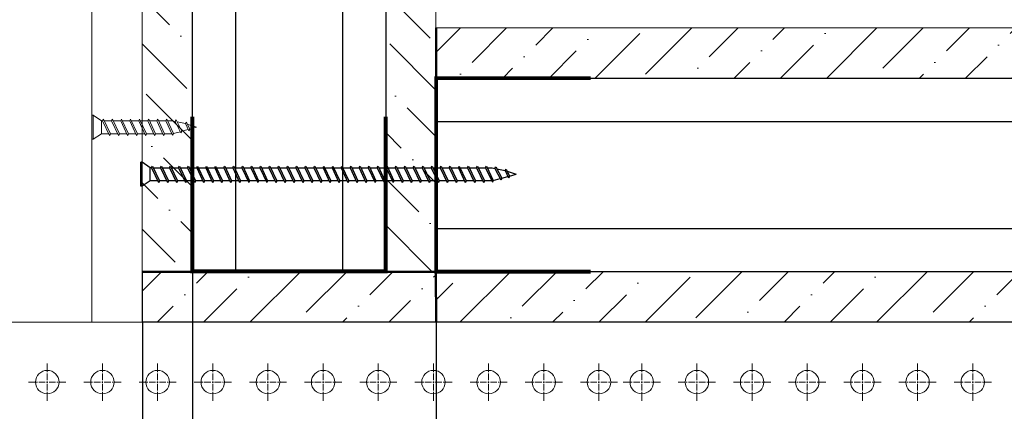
# Model space of a CAD drawing. Header units: millimetres. Extents: x 2030 to 88174, y 1212 to 86021.
# Tile 19 of 26: x 70558 to 75400, y 73316 to 75240. Entities that reach past the tile are written whole.
import ezdxf

# ---------------------------------------------------------------- set-up
doc = ezdxf.new("R2010")
doc.units = ezdxf.units.MM
doc.linetypes.add('CENTER', pattern=[50.8, 31.75, -6.35, 6.35, -6.35])
doc.layers.add('01_Техстронг Плита', color=32, linetype='Continuous', lineweight=9)
doc.layers.add('Расходные материалы', color=252, linetype='Continuous', lineweight=9)
doc.layers.add('Анкеры и саморезы', color=7, linetype='Continuous', lineweight=9, true_color=0x000000)
doc.layers.add('Размеры и выноски', color=7, linetype='Continuous', lineweight=9, true_color=0x000000)
doc.layers.add('профиль', color=7, linetype='Continuous', true_color=0x000000)
doc.styles.add('ISOCPEUR', font='isocpeur.ttf')
doc.dimstyles.new('ISO-25', dxfattribs={"dimtxt": 2.5, "dimasz": 2.5, "dimexe": 1.25, "dimexo": 0.625, "dimtad": 1, "dimtxsty": 'Standard', "dimcen": 2.5, "dimadec": 0, "dimazin": 0, "dimtfac": 1, "dimtmove": 0, "dimatfit": 3, "dimfxl": 1, "dimarcsym": 0})

# ---------------------------------------------------------------- blocks, each defined once
blk = doc.blocks.new('_Oblique')
at = {"color": 0, "linetype": 'ByBlock', "lineweight": -2}
blk.add_line((-0.5, -0.5), (0.5, 0.5), dxfattribs=at)
blk = doc.blocks.new('*D131')
at = {"layer": 'Defpoints', "color": 0, "transparency": 16777216}
for p in [(77854.8, 73754.8), (71161.1, 72049.3), (77854.8, 69495.7)]:
    blk.add_point(p, dxfattribs=at)
at = {"layer": 'Размеры и выноски', "color": 0, "lineweight": -2, "transparency": 16777216}
for p, q in [((77854.8, 73754.1), (77854.8, 69494.4)), ((71161.1, 72048.7), (71161.1, 69494.4)), ((71161.1, 69495.7), (77854.8, 69495.7))]:
    blk.add_line(p, q, dxfattribs=at)
at = {"layer": 'Размеры и выноски', "color": 0, "lineweight": -2, "transparency": 16777216, "xscale": 2.5, "yscale": 2.5, "zscale": 2.5, "rotation": 180}
blk.add_blockref('_Oblique', (71161.1, 69495.7), dxfattribs=at)
at = {"layer": 'Размеры и выноски', "color": 0, "lineweight": -2, "transparency": 16777216, "xscale": 2.5, "yscale": 2.5, "zscale": 2.5}
blk.add_blockref('_Oblique', (77854.8, 69495.7), dxfattribs=at)
at = {"layer": 'Размеры и выноски', "color": 0, "transparency": 16777216, "insert": (74508, 69709.1), "char_height": 250, "attachment_point": 5, "style": 'ISOCPEUR'}
blk.add_mtext('{\\H1.70293x;L}', dxfattribs=at)
blk = doc.blocks.new('*D132')
at = {"layer": 'Defpoints', "color": 0, "transparency": 16777216}
for p in [(72605.5, 74169.4), (71161.1, 72049.3), (72605.5, 71131.2)]:
    blk.add_point(p, dxfattribs=at)
at = {"layer": 'Размеры и выноски', "color": 0, "lineweight": -2, "transparency": 16777216}
for p, q in [((72605.5, 74168.7), (72605.5, 71129.9)), ((71161.1, 72048.7), (71161.1, 71129.9)), ((71161.1, 71131.2), (72605.5, 71131.2))]:
    blk.add_line(p, q, dxfattribs=at)
at = {"layer": 'Размеры и выноски', "color": 0, "lineweight": -2, "transparency": 16777216, "xscale": 2.5, "yscale": 2.5, "zscale": 2.5, "rotation": 180}
blk.add_blockref('_Oblique', (71161.1, 71131.2), dxfattribs=at)
at = {"layer": 'Размеры и выноски', "color": 0, "lineweight": -2, "transparency": 16777216, "xscale": 2.5, "yscale": 2.5, "zscale": 2.5}
blk.add_blockref('_Oblique', (72605.5, 71131.2), dxfattribs=at)
at = {"layer": 'Размеры и выноски', "color": 0, "transparency": 16777216, "insert": (71883.3, 71344.7), "char_height": 250, "attachment_point": 5, "style": 'ISOCPEUR'}
blk.add_mtext('{\\H1.70293x;75}', dxfattribs=at)
blk = doc.blocks.new('*D133')
at = {"layer": 'Defpoints', "color": 0, "transparency": 16777216}
for p in [(71407.9, 74001.7), (71161.1, 73754.2), (71407.9, 71979.9)]:
    blk.add_point(p, dxfattribs=at)
at = {"layer": 'Размеры и выноски', "color": 0, "lineweight": -2, "transparency": 16777216}
for p, q in [((71407.9, 74001.1), (71407.9, 71978.6)), ((71161.1, 73753.6), (71161.1, 71978.6)), ((71161.1, 71979.9), (69643.1, 71979.9)), ((71407.9, 71979.9), (71161.1, 71979.9)), ((71407.9, 71979.9), (71410.4, 71979.9))]:
    blk.add_line(p, q, dxfattribs=at)
at = {"layer": 'Размеры и выноски', "color": 0, "lineweight": -2, "transparency": 16777216, "xscale": 2.5, "yscale": 2.5, "zscale": 2.5}
blk.add_blockref('_Oblique', (71161.1, 71979.9), dxfattribs=at)
at = {"layer": 'Размеры и выноски', "color": 0, "lineweight": -2, "transparency": 16777216, "xscale": 2.5, "yscale": 2.5, "zscale": 2.5, "rotation": 180}
blk.add_blockref('_Oblique', (71407.9, 71979.9), dxfattribs=at)
at = {"layer": 'Размеры и выноски', "color": 0, "transparency": 16777216, "insert": (70080.1, 72236), "char_height": 250, "attachment_point": 5, "style": 'ISOCPEUR'}
blk.add_mtext('{\\H1.70293x;12,5}', dxfattribs=at)
blk = doc.blocks.new('Саморез 4.2Х90')
at = {"color": 7}
for p, q in [((-8.6, 245.3), (-0.1, 268.8)), ((4.6, 251.4), (-0.1, 268.8)), ((-19.6, 216.2), (10.1, 231.2)), ((-14.3, 218.9), (-9.5, 240.6)), ((-13.7, 243), (4.6, 251.4)), ((-9.5, 240.6), (-13.7, 243)), ((-9.5, 240.6), (8.8, 249)), ((4.6, 251.4), (8.8, 249)), ((10.1, 231.2), (5.6, 247.6)), ((10.1, 231.2), (14.3, 228.8)), ((-21.1, 192), (16.1, 209.5)), ((-15.5, 213.8), (-19.6, 216.2)), ((-17, 207), (-15.5, 213.8)), ((-17, 189.6), (20.3, 207.1)), ((-15.5, 213.8), (14.3, 228.8)), ((16, 209.4), (11.2, 227.3)), ((16.1, 209.5), (20.3, 207.1)), ((-17, 189.6), (-21.1, 192)), ((-21.1, 168.7), (16.7, 186.5)), ((-17, 166.3), (20.9, 184.1)), ((16.7, 186.5), (20.9, 184.1)), ((-17, 166.3), (-21.1, 168.7)), ((-21.1, 145.4), (16.7, 163.2)), ((-17, 143), (20.9, 160.8)), ((16.7, 163.2), (20.9, 160.8)), ((-17, 143), (-21.1, 145.4)), ((-21.1, 122), (16.7, 139.8)), ((-17, 119.6), (20.9, 137.4)), ((16.7, 139.8), (20.9, 137.4)), ((-17, 119.6), (-21.1, 122)), ((-21.1, 98.7), (16.7, 116.5)), ((-17, 96.3), (20.9, 114.1)), ((16.7, 116.5), (20.9, 114.1)), ((-17, 96.3), (-21.1, 98.7)), ((-21.1, 75.4), (16.7, 93.2)), ((-17, 73), (20.9, 90.8)), ((16.7, 93.2), (20.9, 90.8)), ((-17, 73), (-21.1, 75.4)), ((-21.1, 52), (16.7, 69.8)), ((-17, 49.6), (-21.1, 52)), ((-17, 49.6), (20.9, 67.4)), ((16.7, 69.8), (20.9, 67.4)), ((-21.1, 28.7), (16.7, 46.5)), ((-17, 26.3), (-21.1, 28.7)), ((-17, 26.3), (20.9, 44.1)), ((16.7, 46.5), (20.9, 44.1)), ((-17, 23), (-31.1, 2)), ((30.8, 2), (-31.1, 2)), ((-31.1, 2), (-31.1, -1.2)), ((16.7, 23), (-17, 23)), ((16.7, 23), (30.8, 2)), ((30.8, 2), (30.8, -1.2)), ((30.8, -1.2), (-31.1, -1.2))]:
    blk.add_line(p, q, dxfattribs=at)
for points in [[(-17, 194), (-17, 207)], [(16.7, 205.4), (16.7, 186.5)], [(-17, 170.7), (-17, 189.6)], [(16.7, 182.1), (16.7, 163.2)], [(-17, 147.3), (-17, 166.3)], [(16.7, 158.8), (16.7, 139.8)], [(-17, 124), (-17, 143)], [(16.7, 135.5), (16.7, 116.5)], [(-17, 100.7), (-17, 119.6)], [(16.7, 112.1), (16.7, 93.2)], [(-17, 77.3), (-17, 96.3)], [(16.7, 88.8), (16.7, 69.8)], [(-17, 54), (-17, 73)], [(16.7, 65.5), (16.7, 46.5)], [(-17, 30.7), (-17, 49.6)], [(16.7, 42.1), (16.7, 23.2)], [(16.7, 42.1), (16.7, 23.2)]]:
    blk.add_lwpolyline(points, dxfattribs=at)
blk.add_lwpolyline([(-17, 26.3), (-17, 23)])

msp = doc.modelspace()

# ---------------------------------------------------------------- hatches: boundary and pattern name
at = {"layer": '01_Техстронг Плита', "ltscale": 4}
h = msp.add_hatch(dxfattribs=at)
h.set_pattern_fill('ANSI36', color=32, scale=50.701569, angle=-270, style=0)
h.set_pattern_definition([(135, (412265.92, -126431.83), (-313.02774, 85.3712), [402.44371, -80.48874, 0, -80.48874])])
h.paths.add_polyline_path([(71159.828, 76150.585), (71406.611, 76150.585), (71406.611, 74001.737), (71159.828, 74001.737)])
h = msp.add_hatch(dxfattribs=at)
h.set_pattern_fill('ANSI36', color=32, scale=50.701569, angle=-270, style=0)
h.set_pattern_definition([(135, (413463.64, -126185.04), (-313.02774, 85.3712), [402.44371, -80.48874, 0, -80.48874])])
h.paths.add_polyline_path([(72357.547, 76150.61), (72604.33, 76150.61), (72604.33, 74001.737), (72357.547, 74001.737)])
h = msp.add_hatch(dxfattribs=at)
h.set_pattern_fill('ANSI36', color=32, scale=50.701569, angle=-180, style=0)
h.set_pattern_definition([(225, (274941.08, 416058.76), (-85.3712, -313.02774), [402.44371, -80.48874, 0, -80.48874])])
h.paths.add_polyline_path([(72605.427, 74952.673), (72605.427, 75199.456), (76409.169, 75199.456), (76409.169, 74952.673)])
h = msp.add_hatch(dxfattribs=at)
h.set_pattern_fill('ANSI36', color=32, scale=50.701569, angle=-180, style=0)
h.set_pattern_definition([(225, (265731.13, 414861.05), (-85.3712, -313.02774), [402.44371, -80.48874, 0, -80.48874])])
h.paths.add_polyline_path([(71161.144, 73754.954), (71161.144, 74001.737), (72605.451, 74001.737), (72605.451, 73754.954)])
h = msp.add_hatch(dxfattribs=at)
h.set_pattern_fill('ANSI36', color=32, scale=50.701569, angle=-180, style=0)
h.set_pattern_definition([(225, (275187.86, 414861.05), (-85.3712, -313.02774), [402.44371, -80.48874, 0, -80.48874])])
h.paths.add_polyline_path([(72605.451, 73754.954), (72605.451, 74001.737), (76410.485, 74001.737), (76410.485, 73754.954)])

# ---------------------------------------------------------------- linework, layer by layer
at = {"color": 7}
for p, q in [((71153.7, 74421.388), (71153.7, 74539.131)), ((71159.786, 74539.131), (71153.7, 74539.131)), ((71159.786, 74421.388), (71159.786, 74539.131)), ((71199.725, 74512.275), (71159.786, 74539.131)), ((71199.725, 74448.245), (71199.725, 74512.275)), ((71206.038, 74512.275), (71210.613, 74520.199)), ((71206.038, 74512.275), (71239.894, 74440.32)), ((71210.613, 74520.199), (71244.469, 74448.245)), ((71250.415, 74512.275), (71254.99, 74520.199)), ((71250.415, 74512.275), (71284.271, 74440.32)), ((71254.99, 74520.199), (71288.846, 74448.245)), ((71294.792, 74512.275), (71299.367, 74520.199)), ((71294.792, 74512.275), (71328.648, 74440.32)), ((71299.367, 74520.199), (71333.223, 74448.245)), ((71339.169, 74512.275), (71343.744, 74520.199)), ((71339.169, 74512.275), (71373.025, 74440.32)), ((71343.744, 74520.199), (71377.6, 74448.245)), ((71383.546, 74512.275), (71388.121, 74520.199)), ((71383.546, 74512.275), (71417.402, 74440.32)), ((71388.121, 74520.199), (71421.977, 74448.245)), ((71427.923, 74512.275), (71432.498, 74520.199)), ((71427.923, 74512.275), (71461.779, 74440.32)), ((71432.498, 74520.199), (71466.354, 74448.245)), ((71472.3, 74512.275), (71476.875, 74520.199)), ((71472.3, 74512.275), (71506.156, 74440.32)), ((71476.875, 74520.199), (71510.731, 74448.245)), ((71516.677, 74512.275), (71521.252, 74520.199)), ((71516.677, 74512.275), (71550.533, 74440.32)), ((71521.252, 74520.199), (71555.108, 74448.245)), ((71561.054, 74512.275), (71565.629, 74520.199)), ((71561.054, 74512.275), (71594.91, 74440.32)), ((71565.629, 74520.199), (71599.485, 74448.245)), ((71605.431, 74512.275), (71610.006, 74520.199)), ((71605.431, 74512.275), (71639.287, 74440.32)), ((71610.006, 74520.199), (71643.862, 74448.245)), ((71649.808, 74512.275), (71654.383, 74520.199)), ((71649.808, 74512.275), (71683.664, 74440.32)), ((71654.383, 74520.199), (71688.239, 74448.245)), ((71694.185, 74512.275), (71698.76, 74520.199)), ((71694.185, 74512.275), (71728.041, 74440.32)), ((71698.76, 74520.199), (71732.616, 74448.245)), ((71738.562, 74512.275), (71743.137, 74520.199)), ((71738.562, 74512.275), (71772.418, 74440.32)), ((71743.137, 74520.199), (71776.993, 74448.245)), ((71782.939, 74512.275), (71787.514, 74520.199)), ((71782.939, 74512.275), (71816.795, 74440.32)), ((71787.514, 74520.199), (71821.37, 74448.245)), ((71827.316, 74512.275), (71831.891, 74520.199)), ((71827.316, 74512.275), (71861.172, 74440.32)), ((71831.891, 74520.199), (71865.747, 74448.245)), ((71871.693, 74512.275), (71876.268, 74520.199)), ((71871.693, 74512.275), (71905.549, 74440.32)), ((71876.268, 74520.199), (71910.124, 74448.245)), ((71916.07, 74512.275), (71920.645, 74520.199)), ((71916.07, 74512.275), (71949.926, 74440.32)), ((71920.645, 74520.199), (71954.501, 74448.245)), ((71960.447, 74512.275), (71965.022, 74520.199)), ((71960.447, 74512.275), (71994.303, 74440.32)), ((71965.022, 74520.199), (71998.878, 74448.245)), ((72004.824, 74512.275), (72009.399, 74520.199)), ((72004.824, 74512.275), (72038.68, 74440.32)), ((72009.399, 74520.199), (72043.255, 74448.245)), ((72049.201, 74512.275), (72053.776, 74520.199)), ((72049.201, 74512.275), (72083.057, 74440.32)), ((72053.776, 74520.199), (72087.632, 74448.245)), ((72093.578, 74512.275), (72098.153, 74520.199)), ((72093.578, 74512.275), (72127.434, 74440.32)), ((72098.153, 74520.199), (72132.009, 74448.245)), ((72137.955, 74512.275), (72142.53, 74520.199)), ((72137.955, 74512.275), (72171.811, 74440.32)), ((72142.53, 74520.199), (72176.386, 74448.245)), ((72182.332, 74512.275), (72186.907, 74520.199)), ((72182.332, 74512.275), (72216.188, 74440.32)), ((72186.907, 74520.199), (72220.763, 74448.245)), ((72226.709, 74512.275), (72231.284, 74520.199)), ((72226.709, 74512.275), (72260.565, 74440.32)), ((72231.284, 74520.199), (72265.14, 74448.245)), ((72271.086, 74512.275), (72275.661, 74520.199)), ((72271.086, 74512.275), (72304.942, 74440.32)), ((72275.661, 74520.199), (72309.517, 74448.245)), ((72315.463, 74512.275), (72320.038, 74520.199)), ((72315.463, 74512.275), (72349.319, 74440.32)), ((72320.038, 74520.199), (72353.894, 74448.245)), ((72359.84, 74512.275), (72364.415, 74520.199)), ((72359.84, 74512.275), (72393.696, 74440.32)), ((72364.415, 74520.199), (72398.271, 74448.245)), ((72404.217, 74512.275), (72408.792, 74520.199)), ((72404.217, 74512.275), (72438.073, 74440.32)), ((72408.792, 74520.199), (72442.648, 74448.245)), ((72448.594, 74512.275), (72453.169, 74520.199)), ((72448.594, 74512.275), (72482.45, 74440.32)), ((72453.169, 74520.199), (72487.025, 74448.245)), ((72492.971, 74512.275), (72497.546, 74520.199)), ((72492.971, 74512.275), (72526.827, 74440.32)), ((72497.546, 74520.199), (72531.402, 74448.245)), ((72537.348, 74512.275), (72541.923, 74520.199)), ((72537.348, 74512.275), (72571.204, 74440.32)), ((72541.923, 74520.199), (72575.779, 74448.245)), ((72581.725, 74512.275), (72586.3, 74520.199)), ((72581.725, 74512.275), (72615.581, 74440.32)), ((72586.3, 74520.199), (72620.156, 74448.245)), ((72626.102, 74512.275), (72630.677, 74520.199)), ((72626.102, 74512.275), (72659.958, 74440.32)), ((72630.677, 74520.199), (72664.533, 74448.245)), ((72670.479, 74512.275), (72675.054, 74520.199)), ((72670.479, 74512.275), (72704.335, 74440.32)), ((72675.054, 74520.199), (72708.91, 74448.245)), ((72714.856, 74512.275), (72719.431, 74520.199)), ((72714.856, 74512.275), (72748.712, 74440.32)), ((72719.431, 74520.199), (72753.287, 74448.245)), ((72760.061, 74512.275), (72764.636, 74520.199)), ((72760.061, 74512.275), (72793.918, 74440.32)), ((72764.636, 74520.199), (72798.493, 74448.245)), ((72804.438, 74512.275), (72809.013, 74520.199)), ((72804.438, 74512.275), (72838.295, 74440.32)), ((72809.013, 74520.199), (72842.87, 74448.245)), ((72848.815, 74512.275), (72853.39, 74520.199)), ((72848.815, 74512.275), (72882.052, 74441.393)), ((72853.39, 74520.199), (72886.628, 74449.317)), ((72881.79, 74512.275), (72894.866, 74509.376)), ((72894.866, 74509.376), (72899.441, 74517.3)), ((72894.866, 74509.376), (72923.353, 74452.886)), ((72899.441, 74517.3), (72927.928, 74460.81)), ((72904.516, 74507.236), (72945.757, 74498.093)), ((72945.757, 74498.093), (72950.332, 74506.018)), ((72945.757, 74498.093), (72961.726, 74463.337)), ((72950.332, 74506.018), (72966.301, 74471.261)), ((72954.802, 74496.288), (72999.343, 74480.26)), ((72966.301, 74471.261), (72999.343, 74480.26)), ((71199.725, 74448.245), (71159.786, 74421.388)), ((71244.469, 74448.245), (71239.894, 74440.32)), ((71288.846, 74448.245), (71284.271, 74440.32)), ((71333.223, 74448.245), (71328.648, 74440.32)), ((71377.6, 74448.245), (71373.025, 74440.32)), ((71421.977, 74448.245), (71417.402, 74440.32)), ((71466.354, 74448.245), (71461.779, 74440.32)), ((71510.731, 74448.245), (71506.156, 74440.32)), ((71555.108, 74448.245), (71550.533, 74440.32)), ((71599.485, 74448.245), (71594.91, 74440.32)), ((71643.862, 74448.245), (71639.287, 74440.32)), ((71688.239, 74448.245), (71683.664, 74440.32)), ((71732.616, 74448.245), (71728.041, 74440.32)), ((71776.993, 74448.245), (71772.418, 74440.32)), ((71821.37, 74448.245), (71816.795, 74440.32)), ((71865.747, 74448.245), (71861.172, 74440.32)), ((71910.124, 74448.245), (71905.549, 74440.32)), ((71954.501, 74448.245), (71949.926, 74440.32)), ((71998.878, 74448.245), (71994.303, 74440.32)), ((72043.255, 74448.245), (72038.68, 74440.32)), ((72087.632, 74448.245), (72083.057, 74440.32)), ((72132.009, 74448.245), (72127.434, 74440.32)), ((72176.386, 74448.245), (72171.811, 74440.32)), ((72220.763, 74448.245), (72216.188, 74440.32)), ((72265.14, 74448.245), (72260.565, 74440.32)), ((72309.517, 74448.245), (72304.942, 74440.32)), ((72353.894, 74448.245), (72349.319, 74440.32)), ((72398.271, 74448.245), (72393.696, 74440.32)), ((72442.648, 74448.245), (72438.073, 74440.32)), ((72487.025, 74448.245), (72482.45, 74440.32)), ((72531.402, 74448.245), (72526.827, 74440.32)), ((72575.779, 74448.245), (72571.204, 74440.32)), ((72620.156, 74448.245), (72615.581, 74440.32)), ((72664.533, 74448.245), (72659.958, 74440.32)), ((72708.91, 74448.245), (72704.335, 74440.32)), ((72753.287, 74448.245), (72748.712, 74440.32)), ((72798.493, 74448.245), (72793.918, 74440.32)), ((72842.87, 74448.245), (72838.295, 74440.32)), ((72886.628, 74449.317), (72882.052, 74441.393)), ((72886.526, 74449.535), (72920.392, 74458.758)), ((72927.928, 74460.81), (72923.353, 74452.886)), ((72927.928, 74460.81), (72958.999, 74469.272)), ((72966.301, 74471.261), (72961.726, 74463.337)), ((71159.786, 74421.388), (71153.7, 74421.388))]:
    msp.add_line(p, q, dxfattribs=at)
at = {"color": 7, "lineweight": 50}
for points in [[(72605.451, 74952.673), (72605.427, 75199.456)], [(72605.523, 73754.179), (72604.33, 74001.737)]]:
    msp.add_lwpolyline(points, dxfattribs=at)
at = {"color": 7, "lineweight": 50, "const_width": 19.019}
for points in [[(73366.395, 74001.737), (72605.646, 74001.737), (72605.646, 74952.673), (73366.395, 74952.673)], [(72357.547, 74763.777), (72357.547, 74003.028), (71406.611, 74003.028), (71406.611, 74763.777)]]:
    msp.add_lwpolyline(points, dxfattribs=at)
msp.add_lwpolyline([(71206.038, 74512.275), (71199.725, 74512.275)])
at = {"color": 7}
for points in [[(71214.342, 74512.275), (71250.415, 74512.275)], [(71258.719, 74512.275), (71294.792, 74512.275)], [(71303.096, 74512.275), (71339.169, 74512.275)], [(71347.473, 74512.275), (71383.546, 74512.275)], [(71391.85, 74512.275), (71427.923, 74512.275)], [(71436.227, 74512.275), (71472.3, 74512.275)], [(71480.604, 74512.275), (71516.677, 74512.275)], [(71524.981, 74512.275), (71561.054, 74512.275)], [(71569.358, 74512.275), (71605.431, 74512.275)], [(71613.735, 74512.275), (71649.808, 74512.275)], [(71658.112, 74512.275), (71694.185, 74512.275)], [(71702.489, 74512.275), (71738.562, 74512.275)], [(71746.866, 74512.275), (71782.939, 74512.275)], [(71791.243, 74512.275), (71827.316, 74512.275)], [(71835.62, 74512.275), (71871.693, 74512.275)], [(71879.997, 74512.275), (71916.07, 74512.275)], [(71924.374, 74512.275), (71960.447, 74512.275)], [(71968.751, 74512.275), (72004.824, 74512.275)], [(72013.127, 74512.275), (72049.201, 74512.275)], [(72057.504, 74512.275), (72093.578, 74512.275)], [(72101.881, 74512.275), (72137.955, 74512.275)], [(72146.258, 74512.275), (72182.332, 74512.275)], [(72190.635, 74512.275), (72226.709, 74512.275)], [(72235.012, 74512.275), (72271.086, 74512.275)], [(72279.389, 74512.275), (72315.463, 74512.275)], [(72323.766, 74512.275), (72359.84, 74512.275)], [(72368.143, 74512.275), (72404.217, 74512.275)], [(72412.52, 74512.275), (72448.594, 74512.275)], [(72456.897, 74512.275), (72492.971, 74512.275)], [(72501.274, 74512.275), (72537.348, 74512.275)], [(72545.651, 74512.275), (72581.725, 74512.275)], [(72590.028, 74512.275), (72626.102, 74512.275)], [(72634.405, 74512.275), (72670.479, 74512.275)], [(72678.782, 74512.275), (72714.856, 74512.275)], [(72723.159, 74512.275), (72759.233, 74512.275)], [(72768.365, 74512.275), (72804.438, 74512.275)], [(72812.742, 74512.275), (72848.815, 74512.275)], [(72857.106, 74512.275), (72881.79, 74512.275)], [(71236.165, 74448.245), (71200.092, 74448.245)], [(71236.165, 74448.245), (71200.092, 74448.245)], [(71280.542, 74448.245), (71244.469, 74448.245)], [(71324.919, 74448.245), (71288.846, 74448.245)], [(71369.296, 74448.245), (71333.223, 74448.245)], [(71413.673, 74448.245), (71377.6, 74448.245)], [(71458.05, 74448.245), (71421.977, 74448.245)], [(71502.427, 74448.245), (71466.354, 74448.245)], [(71546.804, 74448.245), (71510.731, 74448.245)], [(71591.181, 74448.245), (71555.108, 74448.245)], [(71635.558, 74448.245), (71599.485, 74448.245)], [(71679.935, 74448.245), (71643.862, 74448.245)], [(71724.312, 74448.245), (71688.239, 74448.245)], [(71768.689, 74448.245), (71732.616, 74448.245)], [(71813.066, 74448.245), (71776.993, 74448.245)], [(71857.443, 74448.245), (71821.37, 74448.245)], [(71901.82, 74448.245), (71865.747, 74448.245)], [(71946.197, 74448.245), (71910.124, 74448.245)], [(71990.574, 74448.245), (71954.501, 74448.245)], [(72034.951, 74448.245), (71998.878, 74448.245)], [(72079.328, 74448.245), (72043.255, 74448.245)], [(72123.705, 74448.245), (72087.632, 74448.245)], [(72168.082, 74448.245), (72132.009, 74448.245)], [(72212.459, 74448.245), (72176.386, 74448.245)], [(72256.836, 74448.245), (72220.763, 74448.245)], [(72301.213, 74448.245), (72265.14, 74448.245)], [(72345.59, 74448.245), (72309.517, 74448.245)], [(72389.967, 74448.245), (72353.894, 74448.245)], [(72434.344, 74448.245), (72398.271, 74448.245)], [(72478.721, 74448.245), (72442.648, 74448.245)], [(72523.098, 74448.245), (72487.025, 74448.245)], [(72567.475, 74448.245), (72531.402, 74448.245)], [(72611.852, 74448.245), (72575.779, 74448.245)], [(72656.229, 74448.245), (72620.156, 74448.245)], [(72700.606, 74448.245), (72664.533, 74448.245)], [(72744.983, 74448.245), (72708.91, 74448.245)], [(72789.36, 74448.245), (72753.287, 74448.245)], [(72834.566, 74448.245), (72798.493, 74448.245)], [(72878.839, 74448.245), (72842.87, 74448.245)]]:
    msp.add_lwpolyline(points, dxfattribs=at)
at = {"color": 1, "lineweight": 50}
for points in [[(71159.828, 74001.737), (71406.611, 74001.737)], [(72357.547, 74001.737), (72605.523, 74001.737)]]:
    msp.add_lwpolyline(points, dxfattribs=at)
at = {"layer": '01_Техстронг Плита', "color": 5, "ltscale": 4}
msp.add_lwpolyline([(71159.828, 73754.154), (70913.045, 73754.154), (70913.045, 77840.795), (71159.828, 77840.795)], close=True, dxfattribs=at)
at = {"layer": '01_Техстронг Плита', "color": 32, "ltscale": 4}
for points in [[(71159.828, 76150.585), (71406.611, 76150.585), (71406.611, 74001.737), (71159.828, 74001.737)], [(72357.547, 76150.61), (72604.33, 76150.61), (72604.33, 74001.737), (72357.547, 74001.737)], [(72605.427, 74952.673), (72605.427, 75199.456), (76409.169, 75199.456), (76409.169, 74952.673)], [(71161.144, 73754.954), (71161.144, 74001.737), (72605.451, 74001.737), (72605.451, 73754.954)], [(72605.451, 73754.954), (72605.451, 74001.737), (76410.485, 74001.737), (76410.485, 73754.954)]]:
    msp.add_lwpolyline(points, close=True, dxfattribs=at)
at = {"layer": 'профиль', "color": 7, "ltscale": 4}
for points in [[(72357.547, 74001.737), (71406.611, 74001.737), (71406.611, 76150.733), (72357.547, 76150.585)], [(76409.169, 74952.673), (76409.169, 74001.737), (72605.303, 74001.737), (72605.451, 74952.673)]]:
    msp.add_lwpolyline(points, close=True, dxfattribs=at)
at = {"layer": 'профиль'}
for points in [[(71619.487, 76151.029), (71619.487, 74001.737)], [(72144.537, 76151.029), (72144.537, 74001.737)], [(72605.007, 74739.663), (76409.169, 74739.663)], [(72605.007, 74214.613), (76409.169, 74214.613)]]:
    msp.add_lwpolyline(points, dxfattribs=at)
at = {"layer": 'Расходные материалы', "color": 253, "linetype": 'Continuous'}
msp.add_line((69723.914, 73754.179), (79737.602, 73754.179), dxfattribs=at)
at = {"layer": 'Расходные материалы', "color": 253, "linetype": 'CENTER'}
for p, q in [((70693.175, 73367.524), (70693.175, 73550.676)), ((70693.175, 73367.524), (70693.175, 73550.676)), ((70693.175, 73367.524), (70693.175, 73550.676)), ((70964.511, 73367.524), (70964.511, 73550.676)), ((70964.511, 73367.524), (70964.511, 73550.676)), ((71235.848, 73367.524), (71235.848, 73550.676)), ((71235.848, 73367.524), (71235.848, 73550.676)), ((71235.848, 73367.524), (71235.848, 73550.676)), ((71507.184, 73367.524), (71507.184, 73550.676)), ((71507.184, 73367.524), (71507.184, 73550.676)), ((71507.184, 73367.524), (71507.184, 73550.676)), ((71778.521, 73367.524), (71778.521, 73550.676)), ((71778.521, 73367.524), (71778.521, 73550.676)), ((72049.857, 73367.524), (72049.857, 73550.676)), ((72049.857, 73367.524), (72049.857, 73550.676)), ((72049.857, 73367.524), (72049.857, 73550.676)), ((72321.193, 73367.524), (72321.193, 73550.676)), ((72321.193, 73367.524), (72321.193, 73550.676)), ((72592.53, 73367.524), (72592.53, 73550.676)), ((72592.53, 73367.524), (72592.53, 73550.676)), ((72592.53, 73367.524), (72592.53, 73550.676)), ((72863.866, 73367.524), (72863.866, 73550.676)), ((72863.866, 73367.524), (72863.866, 73550.676)), ((73135.202, 73367.524), (73135.202, 73550.676)), ((73135.202, 73367.524), (73135.202, 73550.676)), ((73135.202, 73367.524), (73135.202, 73550.676)), ((73406.539, 73367.524), (73406.539, 73550.676)), ((73406.539, 73367.524), (73406.539, 73550.676)), ((73616.751, 73367.524), (73616.751, 73550.676)), ((73616.751, 73367.524), (73616.751, 73550.676)), ((73888.088, 73367.524), (73888.088, 73550.676)), ((73888.088, 73367.524), (73888.088, 73550.676)), ((73888.088, 73367.524), (73888.088, 73550.676)), ((74159.424, 73367.524), (74159.424, 73550.676)), ((74159.424, 73367.524), (74159.424, 73550.676)), ((74159.424, 73367.524), (74159.424, 73550.676)), ((74430.761, 73367.524), (74430.761, 73550.676)), ((74430.761, 73367.524), (74430.761, 73550.676)), ((74430.761, 73367.524), (74430.761, 73550.676)), ((74702.097, 73367.524), (74702.097, 73550.676)), ((74702.097, 73367.524), (74702.097, 73550.676)), ((74973.433, 73367.524), (74973.433, 73550.676)), ((74973.433, 73367.524), (74973.433, 73550.676)), ((74973.433, 73367.524), (74973.433, 73550.676)), ((75244.77, 73367.524), (75244.77, 73550.676)), ((75244.77, 73367.524), (75244.77, 73550.676)), ((70784.751, 73459.1), (70601.599, 73459.1)), ((70784.751, 73459.1), (70601.599, 73459.1)), ((70784.751, 73459.1), (70601.599, 73459.1)), ((71056.087, 73459.1), (70872.935, 73459.1)), ((71056.087, 73459.1), (70872.935, 73459.1)), ((71327.424, 73459.1), (71144.272, 73459.1)), ((71327.424, 73459.1), (71144.272, 73459.1)), ((71327.424, 73459.1), (71144.272, 73459.1)), ((71598.76, 73459.1), (71415.608, 73459.1)), ((71598.76, 73459.1), (71415.608, 73459.1)), ((71598.76, 73459.1), (71415.608, 73459.1)), ((71870.097, 73459.1), (71686.944, 73459.1)), ((71870.097, 73459.1), (71686.944, 73459.1)), ((72141.433, 73459.1), (71958.281, 73459.1)), ((72141.433, 73459.1), (71958.281, 73459.1)), ((72141.433, 73459.1), (71958.281, 73459.1)), ((72412.769, 73459.1), (72229.617, 73459.1)), ((72412.769, 73459.1), (72229.617, 73459.1)), ((72684.106, 73459.1), (72500.954, 73459.1)), ((72684.106, 73459.1), (72500.954, 73459.1)), ((72684.106, 73459.1), (72500.954, 73459.1)), ((72955.442, 73459.1), (72772.29, 73459.1)), ((72955.442, 73459.1), (72772.29, 73459.1)), ((73226.778, 73459.1), (73043.626, 73459.1)), ((73226.778, 73459.1), (73043.626, 73459.1)), ((73226.778, 73459.1), (73043.626, 73459.1)), ((73498.115, 73459.1), (73314.963, 73459.1)), ((73498.115, 73459.1), (73314.963, 73459.1)), ((73525.175, 73459.1), (73708.327, 73459.1)), ((73525.175, 73459.1), (73708.327, 73459.1)), ((73796.512, 73459.1), (73979.664, 73459.1)), ((73796.512, 73459.1), (73979.664, 73459.1)), ((73796.512, 73459.1), (73979.664, 73459.1)), ((74067.848, 73459.1), (74251, 73459.1)), ((74067.848, 73459.1), (74251, 73459.1)), ((74067.848, 73459.1), (74251, 73459.1)), ((74339.185, 73459.1), (74522.337, 73459.1)), ((74339.185, 73459.1), (74522.337, 73459.1)), ((74339.185, 73459.1), (74522.337, 73459.1)), ((74610.521, 73459.1), (74793.673, 73459.1)), ((74610.521, 73459.1), (74793.673, 73459.1)), ((74881.857, 73459.1), (75065.009, 73459.1)), ((74881.857, 73459.1), (75065.009, 73459.1)), ((74881.857, 73459.1), (75065.009, 73459.1)), ((75153.194, 73459.1), (75336.346, 73459.1)), ((75153.194, 73459.1), (75336.346, 73459.1))]:
    msp.add_line(p, q, dxfattribs=at)
at = {"layer": 'Расходные материалы', "color": 253, "linetype": 'Continuous'}
for centre in [(70693.175, 73459.1), (70693.175, 73459.1), (70693.175, 73459.1), (70964.511, 73459.1), (70964.511, 73459.1), (71235.848, 73459.1), (71235.848, 73459.1), (71235.848, 73459.1), (71507.184, 73459.1), (71507.184, 73459.1), (71507.184, 73459.1), (71778.521, 73459.1), (71778.521, 73459.1), (72049.857, 73459.1), (72049.857, 73459.1), (72049.857, 73459.1), (72321.193, 73459.1), (72321.193, 73459.1), (72592.53, 73459.1), (72592.53, 73459.1), (72592.53, 73459.1), (72863.866, 73459.1), (72863.866, 73459.1), (73135.202, 73459.1), (73135.202, 73459.1), (73135.202, 73459.1), (73406.539, 73459.1), (73406.539, 73459.1), (73616.751, 73459.1), (73616.751, 73459.1), (73888.088, 73459.1), (73888.088, 73459.1), (73888.088, 73459.1), (74159.424, 73459.1), (74159.424, 73459.1), (74159.424, 73459.1), (74430.761, 73459.1), (74430.761, 73459.1), (74430.761, 73459.1), (74702.097, 73459.1), (74702.097, 73459.1), (74973.433, 73459.1), (74973.433, 73459.1), (74973.433, 73459.1), (75244.77, 73459.1), (75244.77, 73459.1)]:
    msp.add_circle(centre, 57.659, dxfattribs=at)

# ---------------------------------------------------------------- block references
at = {"layer": 'Анкеры и саморезы', "xscale": 1.901871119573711, "yscale": 1.901871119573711, "zscale": 1.901871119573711, "rotation": 270}
msp.add_blockref('Саморез 4.2Х90', (70915.389, 74710.933), dxfattribs=at)

# ---------------------------------------------------------------- dimensions: what is measured, and where the dimension line sits
at = {"layer": 'Размеры и выноски'}
for base, p1, p2, text, override, picture, middle in [((72605.523, 71131.187), (71161.144, 72049.292), (72605.523, 74169.374), '{\\H1.70293x;75}', {"dimscale": 1, "dimtxt": 250, "dimtxsty": 'ISOCPEUR', "dimblk1": 'Oblique', "dimblk2": 'Oblique', "dimsah": 1, "dimatfit": 0}, '*D132', (71883.333, 71131.187)), ((71407.927, 71979.9), (71161.144, 73754.179), (71407.927, 74001.737), '{\\H1.70293x;12,5}', {"dimtxt": 250, "dimtxsty": 'ISOCPEUR', "dimblk1": 'Oblique', "dimblk2": 'Oblique', "dimsah": 1, "dimatfit": 0}, '*D133', (70080.136, 71979.9)), ((77854.792, 69495.657), (71161.144, 72049.292), (77854.792, 73754.759), '{\\H1.70293x;L}', {"dimscale": 1, "dimtxt": 250, "dimtxsty": 'ISOCPEUR', "dimblk1": 'Oblique', "dimblk2": 'Oblique', "dimsah": 1, "dimatfit": 0}, '*D131', (74507.968, 69495.657))]:
    dim = msp.add_linear_dim(base=base, p1=p1, p2=p2, text=text, dimstyle='ISO-25', override=override, dxfattribs=at)
    dim.commit()
    dim.dimension.update_dxf_attribs({"geometry": picture, "text_midpoint": middle, "dimtype": 160})

doc.saveas('drawing.dxf')
